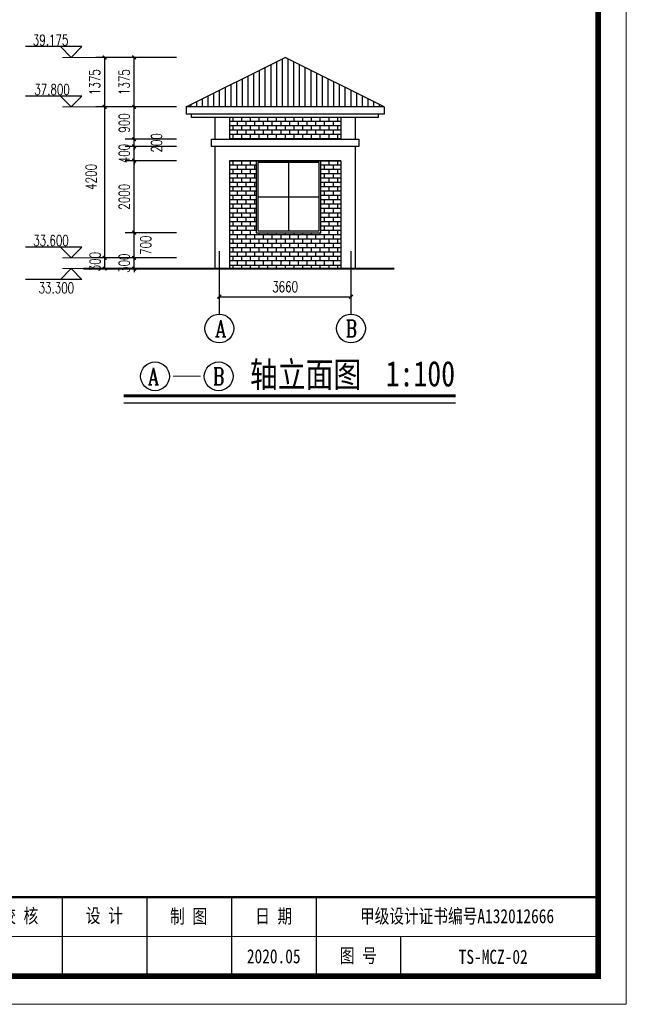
# Model space of a CAD drawing. Extents: x -520262 to -388550, y -168471 to -121901.
# Tile 12 of 14: x -405411 to -388550, y -168471 to -141084. Entities that reach past the tile are written whole.
import ezdxf
from ezdxf.enums import TextEntityAlignment as Align

# ---------------------------------------------------------------- set-up
doc = ezdxf.new("R2010")
doc.units = 0
doc.header["$LTSCALE"] = 2000
doc.header["$MEASUREMENT"] = 0
for name, color, linetype in [('AXIS', 3, 'Continuous'), ('AXIS_TEXT', 7, 'Continuous'), ('DIM_ELEV', 3, 'Continuous'), ('PUB_DIM', 3, 'Continuous'), ('PUB_TEXT', 7, 'Continuous'), ('PUB_TITLE', 4, 'Continuous')]:
    doc.layers.add(name, color=color, linetype=linetype)
doc.styles.add('_TCH_AXIS', font='COMPLEX', dxfattribs={"bigfont": 'GBCBIG'})
doc.styles.add('_TCH_DIM', font='SIMPLEX', dxfattribs={"bigfont": 'GBCBIG'})
doc.styles.add('_TCH_DIM_T3', font='SIMPLEX', dxfattribs={"width": 0.705882, "bigfont": 'GBCBIG'})
doc.styles.add('图框', font='txt', dxfattribs={"width": 0.8, "height": 4})
doc.styles.add('宋体', font='txt', dxfattribs={"width": 0.8, "height": 3.5})
doc.dimstyles.new('_TCH_ARCH&&100', dxfattribs={"dimtxt": 297.5, "dimasz": 100, "dimexe": 250, "dimexo": 300, "dimgap": 126.25, "dimtad": 1, "dimdec": 0, "dimzin": 0, "dimdsep": 46, "dimtxsty": '_TCH_DIM_T3', "dimblk": 'ARCHTICK', "dimcen": 0.09, "dimclrt": 7, "dimazin": 2, "dimtfac": 1, "dimtdec": 0, "dimtix": 1, "dimtmove": 2, "dimatfit": 3, "dimfxl": 0, "dimtolj": 1, "dimtzin": 0, "dimarcsym": 0})
pattern_1 = [(0, (-36156.98, -99383.39), (0, 121.3104), []), (90, (-36156.98, -99383.39), (-121.3104, 121.3104), [121.3104, -121.3104])]

# ---------------------------------------------------------------- blocks, each defined once
blk = doc.blocks.new('_ArchTick')
at = {"color": 0, "linetype": 'ByBlock', "const_width": 0.4}
blk.add_lwpolyline([(-0.5, -0.5), (0.5, 0.5)], dxfattribs=at)
blk = doc.blocks.new('*D64')
at = {"layer": 'AXIS', "color": 0, "lineweight": -2}
for p, q in [((-399863, -147823), (-399863, -149039)), ((-396203, -147823), (-396203, -149039)), ((-399863, -148789), (-396203, -148789))]:
    blk.add_line(p, q, dxfattribs=at)
at = {"layer": 'Defpoints', "color": 0}
for p in [(-399863, -147523), (-396203, -147523), (-396203, -148789)]:
    blk.add_point(p, dxfattribs=at)
at = {"layer": 'AXIS', "color": 0, "lineweight": -2, "xscale": 100, "yscale": 100, "zscale": 100, "rotation": 180}
blk.add_blockref('_ArchTick', (-399863, -148789), dxfattribs=at)
at = {"layer": 'AXIS', "color": 0, "lineweight": -2, "xscale": 100, "yscale": 100, "zscale": 100}
blk.add_blockref('_ArchTick', (-396203, -148789), dxfattribs=at)
at = {"layer": 'AXIS', "color": 7, "insert": (-398033, -148514), "char_height": 297.5, "attachment_point": 5, "style": '_TCH_DIM_T3'}
blk.add_mtext('\\A1;3660', dxfattribs=at)
blk = doc.blocks.new('*D65')
at = {"layer": 'Defpoints', "color": 0}
for p in [(-403048, -142133), (-401484, -142133), (-401484, -143508)]:
    blk.add_point(p, dxfattribs=at)
at = {"layer": 'PUB_DIM', "color": 0, "lineweight": -2}
for p, q in [((-401784, -142133), (-403298, -142133)), ((-403048, -143508), (-403048, -142133)), ((-401784, -143508), (-403298, -143508))]:
    blk.add_line(p, q, dxfattribs=at)
at = {"layer": 'PUB_DIM', "color": 0, "lineweight": -2, "xscale": 100, "yscale": 100, "zscale": 100}
for p, rotation in [((-403048, -142133), 90), ((-403048, -143508), 270)]:
    blk.add_blockref('_ArchTick', p, dxfattribs=dict(at, rotation=rotation))
at = {"layer": 'PUB_DIM', "color": 7, "insert": (-403323, -142820), "char_height": 297.5, "attachment_point": 5, "rotation": 90, "style": '_TCH_DIM_T3'}
blk.add_mtext('\\A1;1375', dxfattribs=at)
blk = doc.blocks.new('*D66')
at = {"layer": 'Defpoints', "color": 0}
for p in [(-403048, -143508), (-401484, -143508), (-401484, -147708)]:
    blk.add_point(p, dxfattribs=at)
at = {"layer": 'PUB_DIM', "color": 0, "lineweight": -2}
for p, q in [((-401784, -143508), (-403298, -143508)), ((-403048, -147708), (-403048, -143508)), ((-401784, -147708), (-403298, -147708))]:
    blk.add_line(p, q, dxfattribs=at)
at = {"layer": 'PUB_DIM', "color": 0, "lineweight": -2, "xscale": 100, "yscale": 100, "zscale": 100}
for p, rotation in [((-403048, -143508), 90), ((-403048, -147708), 270)]:
    blk.add_blockref('_ArchTick', p, dxfattribs=dict(at, rotation=rotation))
at = {"layer": 'PUB_DIM', "color": 7, "insert": (-403425, -145458), "char_height": 297.5, "attachment_point": 5, "rotation": 90, "style": '_TCH_DIM_T3'}
blk.add_mtext('\\A1;4200', dxfattribs=at)
blk = doc.blocks.new('*D67')
at = {"layer": 'Defpoints', "color": 0}
for p in [(-403048, -147708), (-401484, -147708), (-401484, -148008)]:
    blk.add_point(p, dxfattribs=at)
at = {"layer": 'PUB_DIM', "color": 0, "lineweight": -2}
for p, q in [((-401784, -147708), (-403298, -147708)), ((-403048, -148008), (-403048, -147708)), ((-401784, -148008), (-403298, -148008))]:
    blk.add_line(p, q, dxfattribs=at)
at = {"layer": 'PUB_DIM', "color": 0, "lineweight": -2, "xscale": 100, "yscale": 100, "zscale": 100}
for p, rotation in [((-403048, -147708), 90), ((-403048, -148008), 270)]:
    blk.add_blockref('_ArchTick', p, dxfattribs=dict(at, rotation=rotation))
at = {"layer": 'PUB_DIM', "color": 7, "insert": (-403315, -147813), "char_height": 297.5, "attachment_point": 5, "rotation": 90, "style": '_TCH_DIM_T3'}
blk.add_mtext('\\A1;300', dxfattribs=at)
blk = doc.blocks.new('*D68')
at = {"layer": 'Defpoints', "color": 0}
for p in [(-402230, -142133), (-400754, -142133), (-400754, -143508)]:
    blk.add_point(p, dxfattribs=at)
at = {"layer": 'PUB_DIM', "color": 0, "lineweight": -2}
for p, q in [((-401054, -142133), (-402480, -142133)), ((-402230, -143508), (-402230, -142133)), ((-401054, -143508), (-402480, -143508))]:
    blk.add_line(p, q, dxfattribs=at)
at = {"layer": 'PUB_DIM', "color": 0, "lineweight": -2, "xscale": 100, "yscale": 100, "zscale": 100}
for p, rotation in [((-402230, -142133), 90), ((-402230, -143508), 270)]:
    blk.add_blockref('_ArchTick', p, dxfattribs=dict(at, rotation=rotation))
at = {"layer": 'PUB_DIM', "color": 7, "insert": (-402505, -142820), "char_height": 297.5, "attachment_point": 5, "rotation": 90, "style": '_TCH_DIM_T3'}
blk.add_mtext('\\A1;1375', dxfattribs=at)
blk = doc.blocks.new('*D69')
at = {"layer": 'Defpoints', "color": 0}
for p in [(-402230, -143508), (-400754, -143508), (-400754, -144408)]:
    blk.add_point(p, dxfattribs=at)
at = {"layer": 'PUB_DIM', "color": 0, "lineweight": -2}
for p, q in [((-401054, -143508), (-402480, -143508)), ((-402230, -144408), (-402230, -143508)), ((-401054, -144408), (-402480, -144408))]:
    blk.add_line(p, q, dxfattribs=at)
at = {"layer": 'PUB_DIM', "color": 0, "lineweight": -2, "xscale": 100, "yscale": 100, "zscale": 100}
for p, rotation in [((-402230, -143508), 90), ((-402230, -144408), 270)]:
    blk.add_blockref('_ArchTick', p, dxfattribs=dict(at, rotation=rotation))
at = {"layer": 'PUB_DIM', "color": 7, "insert": (-402505, -143958), "char_height": 297.5, "attachment_point": 5, "rotation": 90, "style": '_TCH_DIM_T3'}
blk.add_mtext('\\A1;900', dxfattribs=at)
blk = doc.blocks.new('*D70')
at = {"layer": 'Defpoints', "color": 0}
for p in [(-402230, -144408), (-400754, -144408), (-400754, -144608)]:
    blk.add_point(p, dxfattribs=at)
at = {"layer": 'PUB_DIM', "color": 0, "lineweight": -2}
for p, q in [((-402230, -144408), (-402230, -144308)), ((-401054, -144408), (-402480, -144408)), ((-402230, -144608), (-402230, -144408)), ((-401054, -144608), (-402480, -144608)), ((-402230, -144608), (-402230, -144708))]:
    blk.add_line(p, q, dxfattribs=at)
at = {"layer": 'PUB_DIM', "color": 0, "lineweight": -2, "xscale": 100, "yscale": 100, "zscale": 100}
for p, rotation in [((-402230, -144408), 270), ((-402230, -144608), 90)]:
    blk.add_blockref('_ArchTick', p, dxfattribs=dict(at, rotation=rotation))
at = {"layer": 'PUB_DIM', "color": 7, "insert": (-401605, -144508), "char_height": 297.5, "attachment_point": 5, "rotation": 90, "style": '_TCH_DIM_T3'}
blk.add_mtext('\\A1;200', dxfattribs=at)
blk = doc.blocks.new('*D71')
at = {"layer": 'Defpoints', "color": 0}
for p in [(-402230, -144608), (-400754, -144608), (-400754, -145008)]:
    blk.add_point(p, dxfattribs=at)
at = {"layer": 'PUB_DIM', "color": 0, "lineweight": -2}
for p, q in [((-402230, -144608), (-402230, -144508)), ((-401054, -144608), (-402480, -144608)), ((-402230, -145008), (-402230, -144608)), ((-401054, -145008), (-402480, -145008)), ((-402230, -145008), (-402230, -145108))]:
    blk.add_line(p, q, dxfattribs=at)
at = {"layer": 'PUB_DIM', "color": 0, "lineweight": -2, "xscale": 100, "yscale": 100, "zscale": 100}
for p, rotation in [((-402230, -144608), 270), ((-402230, -145008), 90)]:
    blk.add_blockref('_ArchTick', p, dxfattribs=dict(at, rotation=rotation))
at = {"layer": 'PUB_DIM', "color": 7, "insert": (-402505, -144808), "char_height": 297.5, "attachment_point": 5, "rotation": 90, "style": '_TCH_DIM_T3'}
blk.add_mtext('\\A1;400', dxfattribs=at)
blk = doc.blocks.new('*D72')
at = {"layer": 'Defpoints', "color": 0}
for p in [(-402230, -145008), (-400754, -145008), (-400754, -147008)]:
    blk.add_point(p, dxfattribs=at)
at = {"layer": 'PUB_DIM', "color": 0, "lineweight": -2}
for p, q in [((-401054, -145008), (-402480, -145008)), ((-402230, -147008), (-402230, -145008)), ((-401054, -147008), (-402480, -147008))]:
    blk.add_line(p, q, dxfattribs=at)
at = {"layer": 'PUB_DIM', "color": 0, "lineweight": -2, "xscale": 100, "yscale": 100, "zscale": 100}
for p, rotation in [((-402230, -145008), 90), ((-402230, -147008), 270)]:
    blk.add_blockref('_ArchTick', p, dxfattribs=dict(at, rotation=rotation))
at = {"layer": 'PUB_DIM', "color": 7, "insert": (-402505, -146008), "char_height": 297.5, "attachment_point": 5, "rotation": 90, "style": '_TCH_DIM_T3'}
blk.add_mtext('\\A1;2000', dxfattribs=at)
blk = doc.blocks.new('*D73')
at = {"layer": 'Defpoints', "color": 0}
for p in [(-402230, -147008), (-400754, -147008), (-400754, -147708)]:
    blk.add_point(p, dxfattribs=at)
at = {"layer": 'PUB_DIM', "color": 0, "lineweight": -2}
for p, q in [((-401054, -147008), (-402480, -147008)), ((-402230, -147708), (-402230, -147008)), ((-401054, -147708), (-402480, -147708))]:
    blk.add_line(p, q, dxfattribs=at)
at = {"layer": 'PUB_DIM', "color": 0, "lineweight": -2, "xscale": 100, "yscale": 100, "zscale": 100}
for p, rotation in [((-402230, -147008), 90), ((-402230, -147708), 270)]:
    blk.add_blockref('_ArchTick', p, dxfattribs=dict(at, rotation=rotation))
at = {"layer": 'PUB_DIM', "color": 7, "insert": (-401908, -147358), "char_height": 297.5, "attachment_point": 5, "rotation": 90, "style": '_TCH_DIM_T3'}
blk.add_mtext('\\A1;700', dxfattribs=at)
blk = doc.blocks.new('*D74')
at = {"layer": 'Defpoints', "color": 0}
for p in [(-402230, -147708), (-400754, -147708), (-400754, -148008)]:
    blk.add_point(p, dxfattribs=at)
at = {"layer": 'PUB_DIM', "color": 0, "lineweight": -2}
for p, q in [((-402230, -147708), (-402230, -147608)), ((-401054, -147708), (-402480, -147708)), ((-402230, -148008), (-402230, -147708)), ((-401054, -148008), (-402480, -148008)), ((-402230, -148008), (-402230, -148108))]:
    blk.add_line(p, q, dxfattribs=at)
at = {"layer": 'PUB_DIM', "color": 0, "lineweight": -2, "xscale": 100, "yscale": 100, "zscale": 100}
for p, rotation in [((-402230, -147708), 270), ((-402230, -148008), 90)]:
    blk.add_blockref('_ArchTick', p, dxfattribs=dict(at, rotation=rotation))
at = {"layer": 'PUB_DIM', "color": 7, "insert": (-402505, -147858), "char_height": 297.5, "attachment_point": 5, "rotation": 90, "style": '_TCH_DIM_T3'}
blk.add_mtext('\\A1;300', dxfattribs=at)
blk = doc.blocks.new('tk')
at = {"lineweight": 0}
for p, q in [((420, 297), (420, 0)), ((415, 12), (235, 12)), ((420, 0), (0, 0))]:
    blk.add_line(p, q, dxfattribs=at)
for p, q in [((320, 19), (320, 5)), ((335, 19), (335, 5)), ((350, 19), (350, 5)), ((365, 19), (365, 5)), ((380, 12), (380, 5))]:
    blk.add_line(p, q)
at = {"lineweight": 0, "const_width": 1}
blk.add_lwpolyline([(25, 292), (415, 292), (415, 5), (25, 5)], close=True, dxfattribs=at)
at = {"lineweight": 0, "const_width": 0.4}
blk.add_lwpolyline([(415, 19), (25, 19)], dxfattribs=at)
at = {"char_height": 2.5, "attachment_point": 5, "style": '图框'}
for s, insert in [('校 核', (312.47, 15.54)), ('设 计', (327.47, 15.59)), ('制 图', (342.42, 15.48)), ('日 期', (357.5, 15.5)), ('甲级设计证书编号A132012666', (390, 15.5)), ('2020.05', (357.5, 8.5)), ('图 号', (372.5, 8.5))]:
    blk.add_mtext(s, dxfattribs=dict(at, insert=insert))

msp = doc.modelspace()

# ---------------------------------------------------------------- hatches: boundary and pattern name
h = msp.add_hatch()
h.set_pattern_fill('ANSI31', color=251, scale=100, angle=45)
h.set_pattern_definition([(90, (-36156.98, -99383.4), (-158.75, 1e-14), [])])
h.paths.add_polyline_path([(-395283, -143507.9), (-398033, -142132.9), (-400783, -143507.9)])
h = msp.add_hatch()
h.set_pattern_fill('AR-B816', color=251, scale=100)
h.set_pattern_definition(pattern_1)
h.paths.add_polyline_path([(-396483, -144407.9), (-396483, -143807.9), (-399583, -143807.9), (-399583, -144407.9)])
h = msp.add_hatch()
h.set_pattern_fill('AR-B816', color=251, scale=100)
h.set_pattern_definition(pattern_1)
h.paths.add_polyline_path([(-397038.6, -145007.9), (-397038.6, -147007.9), (-398838.6, -147007.9), (-398838.6, -145007.9), (-399583, -145007.9), (-399583, -148007.9), (-396483, -148007.9), (-396483, -145007.9)])

# ---------------------------------------------------------------- linework, layer by layer
for p, q in [((-400783, -143507.9), (-398033, -142132.9)), ((-395283, -143507.9), (-398033, -142132.9)), ((-396083, -143507.9), (-400783, -143507.9)), ((-395283, -143507.9), (-400783, -143507.9)), ((-400783, -143507.9), (-400783, -143707.9)), ((-395283, -143707.9), (-400783, -143707.9)), ((-400633, -143807.9), (-400633, -143707.9)), ((-395433, -143807.9), (-395433, -143707.9)), ((-395283, -143507.9), (-395283, -143707.9)), ((-395433, -143807.9), (-400633, -143807.9)), ((-399983, -143807.9), (-399983, -144407.9)), ((-399583, -143807.9), (-399583, -144407.9)), ((-396483, -143807.9), (-396483, -144407.9)), ((-396083, -143807.9), (-396083, -144407.9)), ((-399983, -144607.9), (-399983, -148007.9)), ((-396083, -144607.9), (-396083, -148007.9)), ((-396483, -145007.9), (-399583, -145007.9)), ((-399583, -145007.9), (-399583, -148007.9)), ((-399583, -145007.9), (-396483, -145007.9)), ((-396483, -145007.9), (-396483, -148007.9)), ((-398788.6, -146007.9), (-397088.6, -146007.9))]:
    msp.add_line(p, q)
at = {"ltscale": 10}
msp.add_line((-397938.6, -145057.9), (-397938.6, -146957.9), dxfattribs=at)
at = {"lineweight": 9}
msp.add_line((-400382.7, -150994.6), (-401144.9, -150994.6), dxfattribs=at)
for points in [[(-400083, -144407.9), (-395983, -144407.9), (-395983, -144607.9), (-400083, -144607.9)], [(-397038.6, -145007.9), (-398838.6, -145007.9), (-398838.6, -147007.9), (-397038.6, -147007.9)], [(-397088.6, -145057.9), (-398788.6, -145057.9), (-398788.6, -146957.9), (-397088.6, -146957.9)]]:
    msp.add_lwpolyline(points, close=True)
at = {"const_width": 50}
msp.add_lwpolyline([(-403642.8, -148007.9), (-394998.6, -148007.9)], dxfattribs=at)
at = {"layer": 'AXIS'}
for p, q in [((-399863, -147523.2), (-399863, -149273.8)), ((-396203, -147523.2), (-396203, -149273.8))]:
    msp.add_line(p, q, dxfattribs=at)
for centre in [(-399863, -149673.8), (-396203, -149673.8), (-401648.7, -151004.2), (-399879.1, -151004.2)]:
    msp.add_circle(centre, 400, dxfattribs=at)
at = {"layer": 'DIM_ELEV'}
for p, q in [((-403680.4, -141832.9), (-405245.4, -141832.9)), ((-403980.4, -142132.9), (-404280.4, -141832.9)), ((-403980.4, -142132.9), (-403680.4, -141832.9)), ((-403680.4, -143207.9), (-405245.4, -143207.9)), ((-403980.4, -143507.9), (-404280.4, -143207.9)), ((-403980.4, -143507.9), (-403680.4, -143207.9)), ((-403680.4, -147407.9), (-405245.4, -147407.9)), ((-403980.4, -147707.9), (-404280.4, -147407.9)), ((-403980.4, -147707.9), (-403680.4, -147407.9)), ((-403980.4, -148007.9), (-404280.4, -148307.9)), ((-403980.4, -148007.9), (-403680.4, -148307.9)), ((-403680.4, -148307.9), (-405245.4, -148307.9))]:
    msp.add_line(p, q, dxfattribs=at)
at = {"layer": 'DIM_ELEV', "lineweight": 20}
for p, q in [((-404219.1, -142132.9), (-403283.3, -142132.9)), ((-404219.1, -143507.9), (-403283.3, -143507.9)), ((-404219.1, -147707.9), (-403283.3, -147707.9)), ((-404219.1, -148007.9), (-403283.3, -148007.9))]:
    msp.add_line(p, q, dxfattribs=at)
at = {"layer": 'PUB_TEXT'}
msp.add_line((-402520.2, -151740.1), (-393296.8, -151740.1), dxfattribs=at)
at = {"layer": 'PUB_TEXT', "const_width": 78.8}
msp.add_lwpolyline([(-402520.2, -151545.2), (-393296.8, -151545.2)], dxfattribs=at)

# ---------------------------------------------------------------- block references
at = {"xscale": 156.8000000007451, "yscale": 156.7999999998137, "zscale": 156.8000000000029}
msp.add_blockref('tk', (-454405.8, -168470.8), dxfattribs=at)

# ---------------------------------------------------------------- texts
at = {"insert": (-392248.8, -167153.2), "char_height": 392, "attachment_point": 5, "style": '宋体'}
msp.add_mtext('TS-MCZ-02', dxfattribs=at)
at = {"layer": 'AXIS_TEXT', "style": '_TCH_AXIS'}
for s, width, p, p2 in [('A', 0.777778, (-399979.2, -149906.7), (-399668.6, -149906.7)), ('B', 0.823529, (-396346.3, -149906.7), (-396035.6, -149906.7)), ('A', 0.777778, (-401846.5, -151237.2), (-401535.9, -151237.2)), ('B', 0.823529, (-400034.5, -151237.2), (-399723.8, -151237.2))]:
    msp.add_text(s, height=465.9, dxfattribs=dict(at, width=width)).set_placement(p, p2, align=Align.FIT)
at = {"layer": 'PUB_TEXT', "style": '_TCH_DIM', "width": 0.705882}
for s, p in [('39.175', (-405047, -141799.6)), ('37.800', (-405007, -143174.6)), ('33.600', (-405035.5, -147374.6)), ('33.300', (-404887, -148691.2))]:
    msp.add_text(s, height=297.5, dxfattribs=at).set_placement(p)
at = {"layer": 'PUB_TITLE', "style": '宋体', "width": 0.8}
for s, p in [('轴立面图', (-399010.7, -151309.8)), ('1:100', (-395237.2, -151284.9))]:
    msp.add_text(s, height=708.75, dxfattribs=at).set_placement(p)

# ---------------------------------------------------------------- dimensions: what is measured, and where the dimension line sits
at = {"layer": 'AXIS'}
dim = msp.add_aligned_dim(p1=(-399863, -147523.2), p2=(-396203, -147523.2), distance=-1266, dimstyle='_TCH_ARCH&&100', dxfattribs=at)
dim.commit()
dim.dimension.update_dxf_attribs({"geometry": '*D64', "text_midpoint": (-398033, -148514.3)})
at = {"layer": 'PUB_DIM'}
for p1, p2, distance, picture, middle in [((-401483.8, -143507.9), (-401483.8, -142132.9), 1564.3, '*D65', (-403323.1, -142820.4)), ((-400754.3, -143507.9), (-400754.3, -142132.9), 1475.3, '*D68', (-402504.6, -142820.4)), ((-400754.3, -144407.9), (-400754.3, -143507.9), 1475.3, '*D69', (-402504.6, -143957.9)), ((-400754.3, -145007.9), (-400754.3, -144607.9), 1475.3, '*D71', (-402504.6, -144807.9)), ((-400754.3, -147007.9), (-400754.3, -145007.9), 1475.3, '*D72', (-402504.6, -146007.9)), ((-400754.3, -148007.9), (-400754.3, -147707.9), 1475.3, '*D74', (-402504.6, -147857.9))]:
    dim = msp.add_aligned_dim(p1=p1, p2=p2, distance=distance, dimstyle='_TCH_ARCH&&100', dxfattribs=at)
    dim.commit()
    dim.dimension.update_dxf_attribs({"geometry": picture, "text_midpoint": middle})
for base, p1, p2, picture, middle in [((-403048.1, -143507.9), (-401483.8, -147707.9), (-401483.8, -143507.9), '*D66', (-403425.2, -145457.9)), ((-402229.6, -144407.9), (-400754.3, -144607.9), (-400754.3, -144407.9), '*D70', (-401604.6, -144507.9)), ((-402229.6, -147007.9), (-400754.3, -147707.9), (-400754.3, -147007.9), '*D73', (-401908, -147357.9)), ((-403048.1, -147707.9), (-401483.8, -148007.9), (-401483.8, -147707.9), '*D67', (-403314.9, -147813.2))]:
    dim = msp.add_linear_dim(base=base, p1=p1, p2=p2, angle=90, dimstyle='_TCH_ARCH&&100', dxfattribs=at)
    dim.commit()
    dim.dimension.update_dxf_attribs({"geometry": picture, "text_midpoint": middle, "dimtype": 161})

doc.saveas('drawing.dxf')
